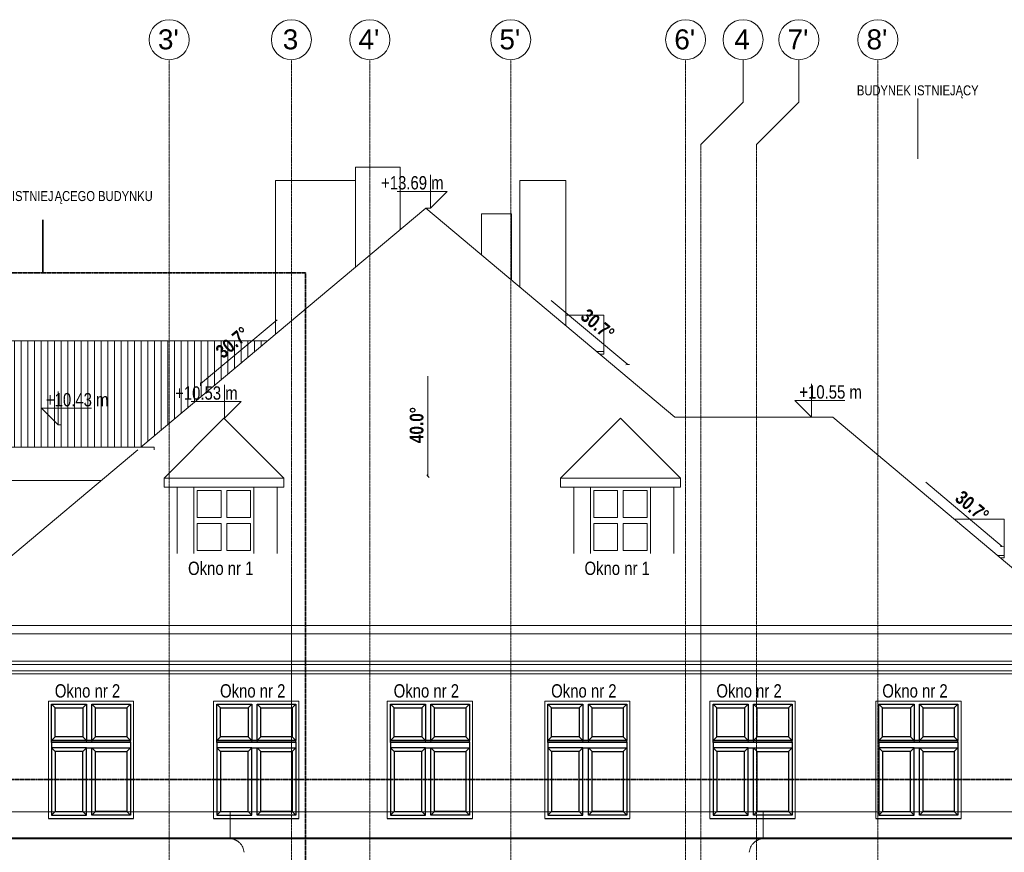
# Model space of a CAD drawing. Header units: millimetres. Extents: x -784 to 360321, y -10607 to 16514.
# Tile 22 of 95: x 112446 to 127224, y 4022 to 16514. Entities that reach past the tile are written whole.
import ezdxf

# ---------------------------------------------------------------- set-up
doc = ezdxf.new("R2010")
doc.units = ezdxf.units.MM
doc.linetypes.add('__FK_przerywana', pattern=[3.2004, 1.6002, -1.6002])
doc.linetypes.add('Linia siatki', pattern=[22.225, 12.7, -3.175, 3.175, -3.175])
for name, color, linetype, lineweight in [('A-DETL-THIN', 7, 'Continuous', 5), ('A-GENM', 7, 'Continuous', 5), ('A-ROOF-PATT', 7, 'Continuous', 5), ('G-ANNO-DIMS', 7, 'Continuous', 5), ('G-ANNO-TEXT', 7, 'Continuous', 5), ('S-COLS-SYMB', 7, 'Continuous', 18), ('S-GRID', 7, 'Continuous', 5), ('S-GRID-IDEN', 7, 'Continuous', 5)]:
    doc.layers.add(name, color=color, linetype=linetype, lineweight=lineweight)
for name, color, linetype, lineweight, true_color in [('A-FLOR', 7, 'Continuous', 18, 0x7f7f7f), ('A-GLAZ', 7, 'Continuous', 18, 0x7f7f7f), ('A-ROOF', 7, 'Continuous', 18, 0x7f7f7f), ('A-WALL', 7, 'Continuous', 18, 0x7f7f7f)]:
    doc.layers.add(name, color=color, linetype=linetype, lineweight=lineweight, true_color=true_color)
doc.styles.add('Arial', font='arial.ttf', dxfattribs={"height": 300})
doc.styles.add('Arial_1', font='arial.ttf', dxfattribs={"width": 0.8, "height": 150})
doc.styles.add('Arial_2', font='arial.ttf', dxfattribs={"width": 0.8, "height": 200})
doc.styles.add('Arial_B', font='arialbd.ttf', dxfattribs={"width": 0.8, "height": 206.349206})

# ---------------------------------------------------------------- blocks, each defined once
blk = doc.blocks.new('Aluprof_MB-45_I_Alu_Window-FIX-4-panel_ENG_R-00495 - 1230 x 1484-1596693-Zachód')
at = {"layer": 'A-GLAZ'}
for p, q in [((6881, 8506), (6881, 9500)), ((7781, 9500), (7781, 8506)), ((6931, 9450), (6931, 9044)), ((6931, 9450), (7288, 9450)), ((7288, 9450), (7288, 9044)), ((7375, 9450), (7731, 9450)), ((7375, 9044), (7375, 9450)), ((7731, 9044), (7731, 9450)), ((7288, 9044), (6931, 9044)), ((7731, 9044), (7375, 9044)), ((6931, 8957), (6931, 8550)), ((6931, 8957), (7288, 8957)), ((7288, 8957), (7288, 8550)), ((7375, 8550), (7375, 8957)), ((7375, 8957), (7731, 8957)), ((7731, 8550), (7731, 8957)), ((6931, 8550), (7288, 8550)), ((7375, 8550), (7731, 8550))]:
    blk.add_line(p, q, dxfattribs=at)
blk = doc.blocks.new('Aluprof_MB-45_I_Alu_Window-FIX-4-panel_ENG_R-00495 - 1230 x 1480-1588573-Zachód')
at = {"layer": 'A-GLAZ'}
for p, q in [((11211.407452, 5670.5), (11211.407452, 6243)), ((11211.407452, 6243), (11738.907452, 6243)), ((11738.907452, 6243), (11738.907452, 5670.5)), ((11819.907452, 6243), (12397.407452, 6243)), ((11819.907452, 5670.5), (11819.907452, 6243)), ((12397.407452, 6243), (12397.407452, 5670.5)), ((11738.907452, 5670.5), (11211.407452, 5670.5)), ((12397.407452, 5670.5), (11819.907452, 5670.5)), ((11211.407452, 5589.5), (11738.907452, 5589.5)), ((11211.407452, 4630), (11211.407452, 5589.5)), ((11738.907452, 5589.5), (11738.907452, 4630)), ((11819.907452, 5589.5), (12397.407452, 5589.5)), ((11819.907452, 4630), (11819.907452, 5589.5)), ((12397.407452, 5589.5), (12397.407452, 4630))]:
    blk.add_line(p, q, dxfattribs=at)
blk = doc.blocks.new('Modele ogólne 1 - Modele ogólne 1-1641072-Zachód')
at = {"layer": 'A-GENM'}
for p, q in [((-10416, 4630), (1472, 4630)), ((1472, 4630), (9476, 4630)), ((1472, 4237), (1472, 4630)), ((9476, 4630), (21404, 4630)), ((9476, 4237), (9476, 4630)), ((1472, 4237), (-10416, 4237)), ((1476, 4226), (-10412, 4226)), ((9476, 4237), (1472, 4237)), ((9473, 4226), (1476, 4226)), ((21401, 4226), (9473, 4226)), ((21404, 4237), (9476, 4237))]:
    blk.add_line(p, q, dxfattribs=at)
for points in [[(1476, 4226), (1475, 4228), (1473, 4231), (1473, 4235), (1472, 4237)], [(9473, 4226), (9474, 4228), (9475, 4231), (9476, 4235), (9476, 4237)]]:
    blk.add_open_spline(points, degree=3, dxfattribs=at)
for points in [[(1682, 4022), (1681, 4035), (1677, 4061), (1664, 4099), (1647, 4128), (1631, 4149), (1618, 4163), (1603, 4177), (1590, 4186), (1579, 4194), (1570, 4199), (1561, 4203), (1552, 4208), (1543, 4211), (1531, 4216), (1515, 4221), (1495, 4224), (1482, 4226), (1476, 4226)], [(9266, 4022), (9267, 4035), (9272, 4061), (9285, 4099), (9302, 4128), (9318, 4149), (9331, 4163), (9346, 4177), (9359, 4186), (9370, 4194), (9379, 4199), (9388, 4203), (9396, 4208), (9406, 4211), (9418, 4216), (9434, 4221), (9453, 4224), (9466, 4226), (9473, 4226)]]:
    blk.add_open_spline(points, degree=3, knots=[0, 0, 0, 0, 0.125, 0.25, 0.375, 0.4375, 0.5, 0.5625, 0.625, 0.65625, 0.6875, 0.71875, 0.75, 0.78125, 0.8125, 0.875, 0.9375, 1, 1, 1, 1], dxfattribs=at)
blk = doc.blocks.new('Modele ogólne 8 - Modele ogólne 8-1841655-Zachód')
at = {"layer": 'A-GENM'}
for p, q in [((14074, 6840), (-2886, 6840)), ((-2716, 6745), (13904, 6745)), ((-2686, 6700), (13874, 6700))]:
    blk.add_line(p, q, dxfattribs=at)
blk = doc.blocks.new('Siatka - SOsi_Sybol osi-348494-Zachód')
at = {"layer": 'S-GRID-IDEN', "color": 142, "true_color": 0x0080c0}
blk.add_circle((-6665.592548, 16214.038191), 300, dxfattribs=at)
blk = doc.blocks.new('Rzędne punktów - Znacznik rzędnej-348474-Zachód')
at = {"layer": 'G-ANNO-DIMS'}
for p, q in [((4481, 13688), (4481, 14188)), ((4731, 13938), (3981, 13938)), ((4731, 13938), (4481, 13688))]:
    blk.add_line(p, q, dxfattribs=at)

msp = doc.modelspace()

# ---------------------------------------------------------------- hatches: boundary and pattern name
at = {"layer": 'A-ROOF-PATT', "true_color": 0x808080}
h = msp.add_hatch(dxfattribs=at)
h.set_pattern_fill('FP_7', color=8, style=0, pattern_type=2)
h.set_pattern_definition([(90, (118670.07, -927.55), (-100, 6e-15), [])])
h.paths.add_polyline_path([(111323, 9833), (111476, 9833), (111476, 10064), (108716, 10064), (108716, 10100), (114265, 10100), (116169, 11698), (111096, 11698), (107866, 9833), (109093, 9833)])

# ---------------------------------------------------------------- linework, layer by layer
for p, q in [((112978, 6188), (112923, 6243)), ((113395, 6188), (113450, 6243)), ((113586, 6188), (113531, 6243)), ((114054, 6188), (114109, 6243)), ((115458, 6188), (115403, 6243)), ((115875, 6188), (115930, 6243)), ((116066, 6188), (116011, 6243)), ((116534, 6188), (116589, 6243)), ((118064, 6188), (118009, 6243)), ((118482, 6188), (118537, 6243)), ((118673, 6188), (118618, 6243)), ((119140, 6188), (119195, 6243)), ((120428, 6188), (120373, 6243)), ((120845, 6188), (120900, 6243)), ((121036, 6188), (120981, 6243)), ((121504, 6188), (121559, 6243)), ((122908, 6188), (122853, 6243)), ((123325, 6188), (123380, 6243)), ((123516, 6188), (123461, 6243)), ((123984, 6188), (124039, 6243)), ((125398, 6188), (125343, 6243)), ((125815, 6188), (125870, 6243)), ((126006, 6188), (125951, 6243)), ((126474, 6188), (126529, 6243)), ((112978, 5755), (112923, 5700)), ((112923, 5670), (112923, 5700)), ((114109, 5700), (112923, 5700)), ((112923, 5680), (114109, 5680)), ((112923, 5670), (112923, 5589)), ((114109, 5670), (112923, 5670)), ((113395, 5755), (113450, 5700)), ((113586, 5755), (113531, 5700)), ((114054, 5755), (114109, 5700)), ((114109, 5680), (114109, 5700)), ((114109, 5680), (114109, 5670)), ((114109, 5670), (114109, 5589)), ((115458, 5755), (115403, 5700)), ((115403, 5670), (115403, 5700)), ((116589, 5700), (115403, 5700)), ((115403, 5680), (116589, 5680)), ((115403, 5670), (115403, 5589)), ((116589, 5670), (115403, 5670)), ((115875, 5755), (115930, 5700)), ((116066, 5755), (116011, 5700)), ((116534, 5755), (116589, 5700)), ((116589, 5680), (116589, 5700)), ((116589, 5680), (116589, 5670)), ((116589, 5670), (116589, 5589)), ((118064, 5755), (118009, 5700)), ((118009, 5670), (118009, 5700)), ((119195, 5700), (118009, 5700)), ((118009, 5680), (119195, 5680)), ((118009, 5670), (118009, 5589)), ((119195, 5670), (118009, 5670)), ((118482, 5755), (118537, 5700)), ((118673, 5755), (118618, 5700)), ((119140, 5755), (119195, 5700)), ((119195, 5680), (119195, 5700)), ((119195, 5680), (119195, 5670)), ((119195, 5670), (119195, 5589)), ((120428, 5755), (120373, 5700)), ((120373, 5670), (120373, 5700)), ((121559, 5700), (120373, 5700)), ((120373, 5680), (121559, 5680)), ((120373, 5670), (120373, 5589)), ((121559, 5670), (120373, 5670)), ((120845, 5755), (120900, 5700)), ((121036, 5755), (120981, 5700)), ((121504, 5755), (121559, 5700)), ((121559, 5680), (121559, 5700)), ((121559, 5680), (121559, 5670)), ((121559, 5670), (121559, 5589)), ((122908, 5755), (122853, 5700)), ((124039, 5700), (122853, 5700)), ((122853, 5670), (122853, 5700)), ((122853, 5680), (124039, 5680)), ((122853, 5670), (122853, 5589)), ((124039, 5670), (122853, 5670)), ((123325, 5755), (123380, 5700)), ((123516, 5755), (123461, 5700)), ((123984, 5755), (124039, 5700)), ((124039, 5680), (124039, 5700)), ((124039, 5680), (124039, 5670)), ((124039, 5670), (124039, 5589)), ((125398, 5755), (125343, 5700)), ((125343, 5670), (125343, 5700)), ((126529, 5700), (125343, 5700)), ((125343, 5680), (126529, 5680)), ((125343, 5670), (125343, 5589)), ((126529, 5670), (125343, 5670)), ((125815, 5755), (125870, 5700)), ((126006, 5755), (125951, 5700)), ((126474, 5755), (126529, 5700)), ((126529, 5680), (126529, 5700)), ((126529, 5680), (126529, 5670)), ((126529, 5670), (126529, 5589)), ((112978, 5534), (112923, 5589)), ((113395, 5534), (113450, 5589)), ((113450, 5589), (113531, 5589)), ((113586, 5534), (113531, 5589)), ((114054, 5534), (114109, 5589)), ((115458, 5534), (115403, 5589)), ((115875, 5534), (115930, 5589)), ((115930, 5589), (116011, 5589)), ((116066, 5534), (116011, 5589)), ((116534, 5534), (116589, 5589)), ((118064, 5534), (118009, 5589)), ((118482, 5534), (118537, 5589)), ((118537, 5589), (118618, 5589)), ((118673, 5534), (118618, 5589)), ((119140, 5534), (119195, 5589)), ((120428, 5534), (120373, 5589)), ((120845, 5534), (120900, 5589)), ((120900, 5589), (120981, 5589)), ((121036, 5534), (120981, 5589)), ((121504, 5534), (121559, 5589)), ((122908, 5534), (122853, 5589)), ((123325, 5534), (123380, 5589)), ((123380, 5589), (123461, 5589)), ((123516, 5534), (123461, 5589)), ((123984, 5534), (124039, 5589)), ((125398, 5534), (125343, 5589)), ((125815, 5534), (125870, 5589)), ((125870, 5589), (125951, 5589)), ((126006, 5534), (125951, 5589)), ((126474, 5534), (126529, 5589)), ((112978, 4632), (112923, 4577)), ((113395, 4632), (113450, 4577)), ((113586, 4632), (113531, 4577)), ((114054, 4632), (114109, 4577)), ((115458, 4632), (115403, 4577)), ((115875, 4632), (115930, 4577)), ((116066, 4632), (116011, 4577)), ((116534, 4632), (116589, 4577)), ((118064, 4632), (118009, 4577)), ((118482, 4632), (118537, 4577)), ((118673, 4632), (118618, 4577)), ((119140, 4632), (119195, 4577)), ((120428, 4632), (120373, 4577)), ((120845, 4632), (120900, 4577)), ((121036, 4632), (120981, 4577)), ((121504, 4632), (121559, 4577)), ((122908, 4632), (122853, 4577)), ((123325, 4632), (123380, 4577)), ((123516, 4632), (123461, 4577)), ((123984, 4632), (124039, 4577)), ((125398, 4632), (125343, 4577)), ((125815, 4632), (125870, 4577)), ((126006, 4632), (125951, 4577)), ((126474, 4632), (126529, 4577)), ((112876, 4530), (114156, 4530)), ((115356, 4530), (116636, 4530)), ((117962, 4530), (119242, 4530)), ((120326, 4530), (121606, 4530)), ((122806, 4530), (124086, 4530)), ((125296, 4530), (126576, 4530))]:
    msp.add_line(p, q)
for points in [[(112923, 6243), (113450, 6243), (113450, 5700), (112923, 5700), (112923, 6243)], [(113531, 5700), (113531, 6243), (114109, 6243), (114109, 5700), (113531, 5700)], [(115403, 6243), (115930, 6243), (115930, 5700), (115403, 5700), (115403, 6243)], [(116011, 5700), (116011, 6243), (116589, 6243), (116589, 5700), (116011, 5700)], [(118009, 6243), (118537, 6243), (118537, 5700), (118009, 5700), (118009, 6243)], [(118618, 5700), (118618, 6243), (119195, 6243), (119195, 5700), (118618, 5700)], [(120373, 6243), (120900, 6243), (120900, 5700), (120373, 5700), (120373, 6243)], [(120981, 5700), (120981, 6243), (121559, 6243), (121559, 5700), (120981, 5700)], [(122853, 6243), (123380, 6243), (123380, 5700), (122853, 5700), (122853, 6243)], [(123461, 5700), (123461, 6243), (124039, 6243), (124039, 5700), (123461, 5700)], [(125343, 6243), (125870, 6243), (125870, 5700), (125343, 5700), (125343, 6243)], [(125951, 5700), (125951, 6243), (126529, 6243), (126529, 5700), (125951, 5700)], [(113450, 5589), (112923, 5589), (112923, 4577), (113450, 4577), (113450, 5589)], [(113531, 5589), (114109, 5589), (114109, 4577), (113531, 4577), (113531, 5589)], [(115930, 5589), (115403, 5589), (115403, 4577), (115930, 4577), (115930, 5589)], [(116011, 5589), (116589, 5589), (116589, 4577), (116011, 4577), (116011, 5589)], [(118537, 5589), (118009, 5589), (118009, 4577), (118537, 4577), (118537, 5589)], [(118618, 5589), (119195, 5589), (119195, 4577), (118618, 4577), (118618, 5589)], [(120900, 5589), (120373, 5589), (120373, 4577), (120900, 4577), (120900, 5589)], [(120981, 5589), (121559, 5589), (121559, 4577), (120981, 4577), (120981, 5589)], [(123380, 5589), (122853, 5589), (122853, 4577), (123380, 4577), (123380, 5589)], [(123461, 5589), (124039, 5589), (124039, 4577), (123461, 4577), (123461, 5589)], [(125870, 5589), (125343, 5589), (125343, 4577), (125870, 4577), (125870, 5589)], [(125951, 5589), (126529, 5589), (126529, 4577), (125951, 4577), (125951, 5589)]]:
    msp.add_lwpolyline(points)
for points in [[(112978, 6188), (113395, 6188), (113395, 5755), (112978, 5755)], [(113586, 5755), (113586, 6188), (114054, 6188), (114054, 5755)], [(115458, 6188), (115875, 6188), (115875, 5755), (115458, 5755)], [(116066, 5755), (116066, 6188), (116534, 6188), (116534, 5755)], [(118064, 6188), (118482, 6188), (118482, 5755), (118064, 5755)], [(118673, 5755), (118673, 6188), (119140, 6188), (119140, 5755)], [(120428, 6188), (120845, 6188), (120845, 5755), (120428, 5755)], [(121036, 5755), (121036, 6188), (121504, 6188), (121504, 5755)], [(122908, 6188), (123325, 6188), (123325, 5755), (122908, 5755)], [(123516, 5755), (123516, 6188), (123984, 6188), (123984, 5755)], [(125398, 6188), (125815, 6188), (125815, 5755), (125398, 5755)], [(126006, 5755), (126006, 6188), (126474, 6188), (126474, 5755)], [(113395, 5534), (112978, 5534), (112978, 4632), (113395, 4632)], [(113586, 5534), (114054, 5534), (114054, 4632), (113586, 4632)], [(115875, 5534), (115458, 5534), (115458, 4632), (115875, 4632)], [(116066, 5534), (116534, 5534), (116534, 4632), (116066, 4632)], [(118482, 5534), (118064, 5534), (118064, 4632), (118482, 4632)], [(118673, 5534), (119140, 5534), (119140, 4632), (118673, 4632)], [(120845, 5534), (120428, 5534), (120428, 4632), (120845, 4632)], [(121036, 5534), (121504, 5534), (121504, 4632), (121036, 4632)], [(123325, 5534), (122908, 5534), (122908, 4632), (123325, 4632)], [(123516, 5534), (123984, 5534), (123984, 4632), (123516, 4632)], [(125815, 5534), (125398, 5534), (125398, 4632), (125815, 4632)], [(126006, 5534), (126474, 5534), (126474, 4632), (126006, 4632)]]:
    msp.add_lwpolyline(points, close=True)
at = {"layer": 'A-DETL-THIN', "color": 5, "linetype": '__FK_przerywana', "lineweight": 35, "true_color": 0x0000ff}
for p, q in [((106933, 12715), (116736, 12715)), ((116736, 12715), (116736, 3320))]:
    msp.add_line(p, q, dxfattribs=at)
at = {"layer": 'A-DETL-THIN', "color": 4, "linetype": '__FK_przerywana', "lineweight": 35, "true_color": 0x00ffff}
msp.add_line((100596, 5114), (135696, 5114), dxfattribs=at)
at = {"layer": 'A-FLOR'}
msp.add_line((128376, 6890), (111076, 6890), dxfattribs=at)
at = {"layer": 'A-ROOF'}
for p, q in [((118541, 13688), (114265, 10100)), ((122281, 10550), (118541, 13688)), ((124651, 10550), (122281, 10550)), ((128376, 7424), (124651, 10550)), ((114220, 10062), (111076, 7424)), ((111076, 7424), (128376, 7424)), ((128376, 7300), (111076, 7300))]:
    msp.add_line(p, q, dxfattribs=at)
at = {"layer": 'A-ROOF', "color": 7, "lineweight": 5}
for p, q in [((121212, 12080), (120644, 12080)), ((121212, 11497), (121212, 12080)), ((116169, 11698), (111096, 11698)), ((121106, 11535), (121212, 11535)), ((121151, 11497), (121212, 11497)), ((114612, 9634), (115512, 10534)), ((116412, 9634), (115512, 10534)), ((121462, 10534), (120562, 9634)), ((122362, 9634), (121462, 10534)), ((114612, 9634), (116412, 9634)), ((114612, 9500), (114612, 9634)), ((116412, 9500), (116412, 9634)), ((120562, 9634), (122362, 9634)), ((120562, 9500), (120562, 9634)), ((122362, 9500), (122362, 9634)), ((113669, 9600), (107866, 9600)), ((116412, 9500), (114612, 9500)), ((122362, 9500), (120562, 9500)), ((127223, 9022), (126471, 9022)), ((127223, 8440), (127223, 9022)), ((127121, 8477), (127223, 8477)), ((127166, 8440), (127223, 8440))]:
    msp.add_line(p, q, dxfattribs=at)
at = {"layer": 'A-WALL'}
for p, q in [((118156, 14300), (117486, 14300)), ((117486, 14300), (117486, 12803)), ((118156, 13365), (118156, 14300)), ((116286, 11796), (116286, 14100)), ((117486, 14100), (116286, 14100)), ((120644, 14100), (119954, 14100)), ((119954, 12502), (119954, 14100)), ((120644, 14100), (120644, 11923)), ((119826, 13600), (119376, 13600)), ((119376, 13600), (119376, 12987)), ((119826, 12610), (119826, 13600)), ((114812, 9500), (114812, 8506)), ((115062, 8506), (115062, 9500)), ((115962, 9500), (115962, 8506)), ((116312, 8506), (116312, 9500)), ((120762, 9500), (120762, 8506)), ((121012, 8506), (121012, 9500)), ((121912, 9500), (121912, 8506)), ((122262, 8506), (122262, 9500)), ((112876, 4630), (112876, 6290)), ((112876, 6290), (114156, 6290)), ((112876, 4530), (112876, 6290)), ((112876, 6290), (114156, 6290)), ((114156, 6290), (114156, 4630)), ((114156, 6290), (114156, 4530)), ((115356, 4630), (115356, 6290)), ((115356, 6290), (116636, 6290)), ((115356, 4530), (115356, 6290)), ((115356, 6290), (116636, 6290)), ((116636, 6290), (116636, 4630)), ((116636, 6290), (116636, 4530)), ((117962, 4630), (117962, 6290)), ((117962, 6290), (119242, 6290)), ((117962, 4530), (117962, 6290)), ((117962, 6290), (119242, 6290)), ((119242, 6290), (119242, 4630)), ((119242, 6290), (119242, 4530)), ((120326, 4630), (120326, 6290)), ((120326, 6290), (121606, 6290)), ((120326, 4530), (120326, 6290)), ((120326, 6290), (121606, 6290)), ((121606, 6290), (121606, 4630)), ((121606, 6290), (121606, 4530)), ((122806, 4630), (122806, 6290)), ((122806, 6290), (124086, 6290)), ((122806, 4530), (122806, 6290)), ((122806, 6290), (124086, 6290)), ((124086, 6290), (124086, 4630)), ((124086, 6290), (124086, 4530)), ((125296, 4630), (125296, 6290)), ((125296, 6290), (126576, 6290)), ((125296, 4530), (125296, 6290)), ((125296, 6290), (126576, 6290)), ((126576, 6290), (126576, 4630)), ((126576, 6290), (126576, 4530))]:
    msp.add_line(p, q, dxfattribs=at)
at = {"layer": 'A-WALL', "color": 7, "lineweight": 5}
for p, q in [((114466, 10100), (108716, 10100)), ((114466, 10062), (114466, 10100))]:
    msp.add_line(p, q, dxfattribs=at)
at = {"layer": 'G-ANNO-DIMS', "color": 1, "true_color": 0xff0000}
for p, q in [((118541, 13688), (118612, 13688)), ((115512, 10534), (115521, 10534)), ((113056, 10434), (113023, 10434))]:
    msp.add_line(p, q, dxfattribs=at)
at = {"layer": 'G-ANNO-DIMS'}
for p, q in [((120424, 12303), (121573, 11339)), ((116311, 12013), (115162, 11049)), ((121573, 11339), (121545, 11337)), ((121573, 11339), (121601, 11341)), ((118574, 11164), (118574, 9664)), ((115162, 11049), (115159, 11021)), ((115162, 11049), (115164, 11076)), ((118574, 9664), (118555, 9683)), ((118574, 9664), (118594, 9644)), ((126045, 9575), (127194, 8611)), ((127194, 8611), (127166, 8609)), ((127194, 8611), (127222, 8614))]:
    msp.add_line(p, q, dxfattribs=at)
at = {"layer": 'G-ANNO-TEXT', "color": 6, "true_color": 0xff00ff}
msp.add_line((125927, 14429), (125927, 15332), dxfattribs=at)
at = {"layer": 'G-ANNO-TEXT', "color": 5, "lineweight": 35, "true_color": 0x0000ff}
msp.add_line((112791, 12726), (112791, 13509), dxfattribs=at)
at = {"layer": 'S-COLS-SYMB'}
for p, q in [((116524, 4630), (116524, 8110)), ((116524, 4630), (116524, 8110)), ((122668, 4630), (122668, 8110)), ((122668, 4630), (122668, 8110))]:
    msp.add_line(p, q, dxfattribs=at)
at = {"layer": 'S-GRID', "linetype": 'Linia siatki'}
for p, q in [((114691, -5180), (114691, 15914)), ((116524, -5180), (116524, 15914)), ((117701, -5180), (117701, 15914)), ((119816, -5180), (119816, 15914)), ((122441, -5180), (122441, 15914)), ((125326, -5180), (125326, 15914)), ((122668, -5180), (122668, 14644)), ((123506, -5180), (123506, 14644))]:
    msp.add_line(p, q, dxfattribs=at)
at = {"layer": 'S-GRID'}
for p, q in [((123303, 15279), (123303, 15914)), ((124141, 15279), (124141, 15914)), ((122668, 14644), (123303, 15279)), ((123506, 14644), (124141, 15279))]:
    msp.add_line(p, q, dxfattribs=at)

# ---------------------------------------------------------------- block references
at = {"layer": 'A-GENM'}
for name in ['Modele ogólne 8 - Modele ogólne 8-1841655-Zachód', 'Modele ogólne 1 - Modele ogólne 1-1641072-Zachód']:
    msp.add_blockref(name, (114131, 0), dxfattribs=at)
at = {"layer": 'A-GLAZ'}
for name, p in [('Aluprof_MB-45_I_Alu_Window-FIX-4-panel_ENG_R-00495 - 1230 x 1484-1596693-Zachód', (108181, 0)), ('Aluprof_MB-45_I_Alu_Window-FIX-4-panel_ENG_R-00495 - 1230 x 1484-1596693-Zachód', (114131, 0)), ('Aluprof_MB-45_I_Alu_Window-FIX-4-panel_ENG_R-00495 - 1230 x 1480-1588573-Zachód', (101711, 0)), ('Aluprof_MB-45_I_Alu_Window-FIX-4-panel_ENG_R-00495 - 1230 x 1480-1588573-Zachód', (104191, 0)), ('Aluprof_MB-45_I_Alu_Window-FIX-4-panel_ENG_R-00495 - 1230 x 1480-1588573-Zachód', (106798, 0)), ('Aluprof_MB-45_I_Alu_Window-FIX-4-panel_ENG_R-00495 - 1230 x 1480-1588573-Zachód', (109161, 0)), ('Aluprof_MB-45_I_Alu_Window-FIX-4-panel_ENG_R-00495 - 1230 x 1480-1588573-Zachód', (111641, 0)), ('Aluprof_MB-45_I_Alu_Window-FIX-4-panel_ENG_R-00495 - 1230 x 1480-1588573-Zachód', (114131, 0))]:
    msp.add_blockref(name, p, dxfattribs=at)
at = {"layer": 'G-ANNO-DIMS'}
for p in [(114131, 0), (111040, -3154)]:
    msp.add_blockref('Rzędne punktów - Znacznik rzędnej-348474-Zachód', p, dxfattribs=at)
at = {"layer": 'G-ANNO-DIMS', "extrusion": (0, 0, -1)}
for p in [(-128811, -3138), (-117503, -3254)]:
    msp.add_blockref('Rzędne punktów - Znacznik rzędnej-348474-Zachód', p, dxfattribs=at)
at = {"layer": 'S-GRID-IDEN', "color": 142, "true_color": 0x0080c0}
for p in [(121356, 0), (123189, 0), (124366, 0), (126481, 0), (129106, 0), (129968, 0), (130806, 0), (131991, 0)]:
    msp.add_blockref('Siatka - SOsi_Sybol osi-348494-Zachód', p, dxfattribs=at)

# ---------------------------------------------------------------- texts
at = {"layer": 'G-ANNO-DIMS', "color": 1, "true_color": 0xff0000, "char_height": 200, "width": 1109.18, "attachment_point": 1, "line_spacing_factor": 0.941778, "style": 'Arial_2'}
for s, insert in [('+13.69 m', (117870, 14167)), ('+10.53 m', (114779, 11013)), ('+10.55 m', (124148, 11029)), ('+10.43 m', (112840, 10913)), ('Okno nr 1', (114973, 8383)), ('Okno nr 1', (120923, 8383)), ('Okno nr 2', (112973, 6544)), ('Okno nr 2', (115453, 6544)), ('Okno nr 2', (118059, 6544)), ('Okno nr 2', (120423, 6544)), ('Okno nr 2', (122903, 6544)), ('Okno nr 2', (125393, 6544))]:
    msp.add_mtext(s, dxfattribs=dict(at, insert=insert))
at = {"layer": 'G-ANNO-DIMS', "char_height": 206.3, "width": 607.23, "attachment_point": 1, "line_spacing_factor": 0.941778, "style": 'Arial_B'}
for s, insert, rotation in [('30.7°', (120981, 12194), 320), ('30.7°', (115366, 11578), 40), ('40.0°', (118300, 10161), 90), ('30.7°', (126602, 9466), 320)]:
    msp.add_mtext(s, dxfattribs=dict(at, insert=insert, rotation=rotation))
at = {"layer": 'G-ANNO-TEXT', "color": 6, "true_color": 0xff00ff, "char_height": 150, "attachment_point": 1, "style": 'Arial_1'}
for s, insert, width in [('BUDYNEK ISTNIEJ', (125012, 15529), 1795.78), ('ĄCY', (126493, 15529), 416.88)]:
    msp.add_mtext(s, dxfattribs=dict(at, insert=insert, width=width))
at = {"layer": 'G-ANNO-TEXT', "color": 5, "lineweight": 35, "true_color": 0x0000ff, "char_height": 150, "attachment_point": 1, "style": 'Arial_1'}
for s, insert, width in [('PRZEBUDOWA ISTNIEJ', (111082, 13943), 2289.62), ('ĄCEGO BUDYNKU ', (112971, 13943), 1847.09)]:
    msp.add_mtext(s, dxfattribs=dict(at, insert=insert, width=width))
at = {"layer": 'S-GRID-IDEN', "color": 142, "true_color": 0x0080c0, "char_height": 300, "attachment_point": 1, "style": 'Arial'}
for s, insert, width in [("3'", (114521, 16369), 384.81), ('\\fArial|b0|i0|c238|p34|;3', (116394, 16369), 288.61), ("4'", (117531, 16369), 384.81), ("5'", (119646, 16369), 384.81), ("6'", (122271, 16369), 384.81), ('\\fArial|b0|i0|c238|p34|;4', (123173, 16369), 288.61), ("7'", (123971, 16369), 384.81), ("8'", (125156, 16369), 384.81)]:
    msp.add_mtext(s, dxfattribs=dict(at, insert=insert, width=width))

doc.saveas('drawing.dxf')
